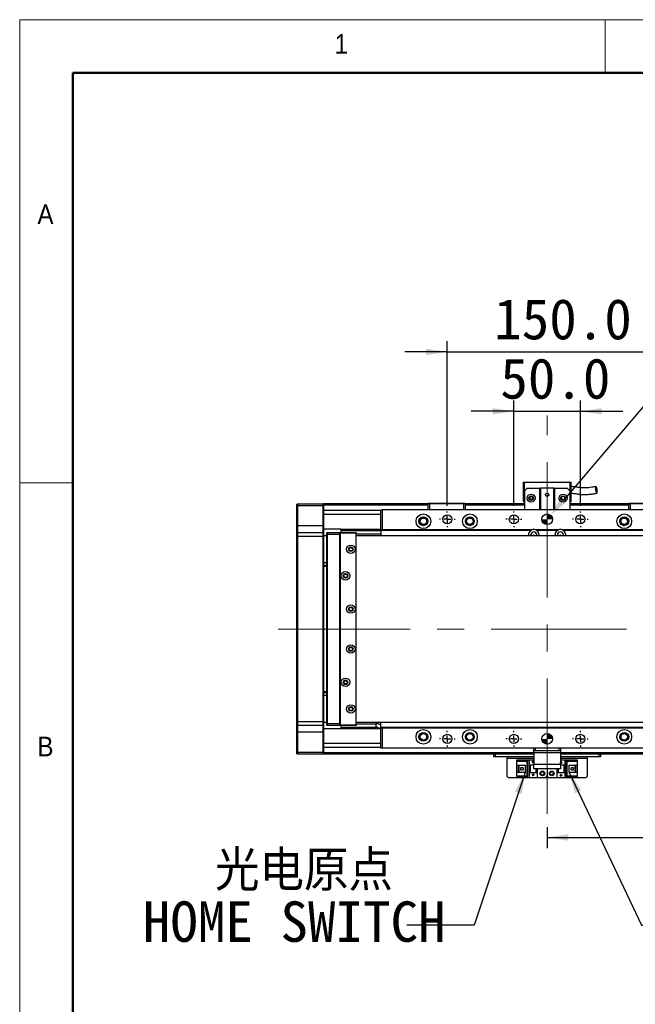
# Model space of a CAD drawing. Header units: millimetres. Extents: x 40 to 3331, y 40 to 2336.
# Tile 3 of 12: x 40 to 503, y 1596 to 2336. Entities that reach past the tile are written whole.
import ezdxf

# ---------------------------------------------------------------- set-up
doc = ezdxf.new("R2010")
doc.units = ezdxf.units.MM
doc.header["$LTSCALE"] = 8
doc.header["$PDSIZE"] = -1
doc.linetypes.add('CENTERX2', pattern=[20.32, 12.7, -2.54, 2.54, -2.54])
doc.layers.add('DIMNS', color=7, linetype='Continuous')
doc.styles.add('SLDTEXTSTYLE0', font='Gothic.ttf', dxfattribs={"width": 0.913})
doc.styles.add('SLDTEXTSTYLE10', font='txt')
doc.styles.add('SLDTEXTSTYLE7', font='txt')
doc.styles.add('SLDTEXTSTYLE9', font='txt', dxfattribs={"bigfont": 'bigfont'})
doc.dimstyles.new('SLDDIMSTYLE0', dxfattribs={"dimtxt": 30.4, "dimasz": 16, "dimexe": 0, "dimexo": 0.0625, "dimgap": 7.6, "dimtad": 2, "dimdec": 1, "dimrnd": 1e-09, "dimzin": 4, "dimdsep": 46, "dimtxsty": 'SLDTEXTSTYLE7', "dimsah": 1, "dimcen": 0.09, "dimadec": 0, "dimazin": 1, "dimtfac": 1, "dimtdec": 1, "dimtmove": 0, "dimatfit": 0, "dimfxl": 0, "dimfrac": 2, "dimtolj": 1, "dimtzin": 12, "dimarcsym": 0})
doc.dimstyles.new('SLDDIMSTYLE1', dxfattribs={"dimtxt": 30.4, "dimasz": 16, "dimexe": 0, "dimexo": 0.0625, "dimgap": 7.6, "dimtad": 2, "dimdec": 1, "dimrnd": 1e-09, "dimzin": 4, "dimdsep": 46, "dimtxsty": 'SLDTEXTSTYLE7', "dimsah": 1, "dimcen": 0.09, "dimadec": 0, "dimazin": 1, "dimtfac": 1, "dimtdec": 1, "dimtofl": 0, "dimtmove": 0, "dimatfit": 3, "dimfxl": 0, "dimfrac": 2, "dimtolj": 1, "dimtzin": 12, "dimarcsym": 0})
doc.dimstyles.new('SLDDIMSTYLE3', dxfattribs={"dimtxt": 0.18, "dimasz": 16, "dimexe": 0, "dimexo": 0.0625, "dimgap": 0, "dimtad": 0, "dimtih": 1, "dimtoh": 1, "dimdec": 0, "dimrnd": 1e-09, "dimzin": 0, "dimdsep": 46, "dimtxsty": 'Standard', "dimsah": 1, "dimcen": 0.09, "dimadec": 0, "dimazin": 0, "dimtfac": 16, "dimtdec": 0, "dimtofl": 0, "dimtmove": 0, "dimatfit": 3, "dimfxl": 0, "dimfrac": 2, "dimtolj": 1, "dimtzin": 0, "dimarcsym": 0})
doc.dimstyles.new('SLDDIMSTYLE5', dxfattribs={"dimtxt": 30.4, "dimasz": 16, "dimexe": 0, "dimexo": 0.0625, "dimgap": 7.6, "dimtad": 0, "dimtih": 1, "dimtoh": 1, "dimdec": 1, "dimrnd": 1e-09, "dimzin": 4, "dimdsep": 46, "dimtxsty": 'SLDTEXTSTYLE7', "dimsah": 1, "dimcen": 0, "dimadec": 0, "dimazin": 1, "dimtfac": 1, "dimtdec": 1, "dimtofl": 0, "dimtmove": 0, "dimatfit": 3, "dimfxl": 0, "dimfrac": 2, "dimtolj": 1, "dimtzin": 12, "dimarcsym": 0})

# ---------------------------------------------------------------- blocks, each defined once
blk = doc.blocks.new('_D_17')
at = {"layer": 'DIMNS'}
for p, q in [((411.35, 1970.69), (411.35, 2049.68)), ((461.35, 1970.69), (461.35, 2049.68)), ((411.35, 2041.68), (379.35, 2041.68)), ((411.35, 2041.68), (461.35, 2041.68)), ((461.35, 2041.68), (493.35, 2041.68))]:
    blk.add_line(p, q, dxfattribs=at)
for points in [[(411.35, 2041.68), (395.35, 2044.08), (395.35, 2039.28)], [(461.35, 2041.68), (477.35, 2039.28), (477.35, 2044.08)]]:
    blk.add_solid(points, dxfattribs=at)
at = {"layer": 'DIMNS', "insert": (401.2, 2081.57), "char_height": 30.4, "attachment_point": 1, "style": 'SLDTEXTSTYLE7'}
blk.add_mtext('50.0', dxfattribs=at)
blk = doc.blocks.new('_D_18')
at = {"layer": 'DIMNS'}
for p, q in [((361.35, 1970.69), (361.35, 2094.31)), ((511.35, 1970.69), (511.35, 2094.31)), ((361.35, 2086.31), (329.35, 2086.31)), ((361.35, 2086.31), (511.35, 2086.31)), ((511.35, 2086.31), (543.35, 2086.31))]:
    blk.add_line(p, q, dxfattribs=at)
for points in [[(361.35, 2086.31), (345.35, 2088.71), (345.35, 2083.91)], [(511.35, 2086.31), (527.35, 2083.91), (527.35, 2088.71)]]:
    blk.add_solid(points, dxfattribs=at)
at = {"layer": 'DIMNS', "insert": (396.6, 2126.19), "char_height": 30.4, "attachment_point": 1, "style": 'SLDTEXTSTYLE7'}
blk.add_mtext('150.0', dxfattribs=at)
blk = doc.blocks.new('_D_19')
at = {"layer": 'Defpoints', "color": 0}
for p in [(438.94, 1963.57), (433.75, 1957.48)]:
    blk.add_point(p, dxfattribs=at)
at = {"layer": 'DIMNS', "color": 0, "lineweight": -2}
for p, q in [((529.07, 2069.32), (449.32, 1975.75)), ((570.91, 2069.32), (529.07, 2069.32))]:
    blk.add_line(p, q, dxfattribs=at)
at = {"layer": 'DIMNS', "color": 0}
blk.add_solid([(447.29, 1977.48), (451.35, 1974.02), (438.94, 1963.57)], dxfattribs=at)
at = {"layer": 'DIMNS', "color": 0, "insert": (578.51, 2085.09), "char_height": 30.4, "attachment_point": 1, "style": 'SLDTEXTSTYLE7'}
blk.add_mtext('\\A1;2X {\\fMS PGothic|b0|i0|c128|p34;∅8.0}H7{\\fGDT|b0|i0|c134|p2;x} 8.0', dxfattribs=at)
blk = doc.blocks.new('_D_22')
at = {"layer": 'DIMNS'}
for p, q in [((436.35, 1729.12), (436.35, 1713.41)), ((2416.35, 1727.57), (2416.35, 1713.41)), ((436.35, 1721.41), (2416.35, 1721.41))]:
    blk.add_line(p, q, dxfattribs=at)
for points in [[(436.35, 1721.41), (452.35, 1719.01), (452.35, 1723.81)], [(2416.35, 1721.41), (2400.35, 1723.81), (2400.35, 1719.01)]]:
    blk.add_solid(points, dxfattribs=at)
at = {"layer": 'DIMNS', "insert": (1394.05, 1761.3), "char_height": 30.4, "attachment_point": 1, "style": 'SLDTEXTSTYLE7'}
blk.add_mtext('1980.0', dxfattribs=at)
blk = doc.blocks.new('SW_NOTE_8')
at = {"layer": 'DIMNS', "color": 0, "char_height": 30.4, "attachment_point": 1}
for s, insert, style in [('  光电原点', (-198.25, 56.29), 'SLDTEXTSTYLE9'), ('HOME SWITCH', (-198.25, 17.89), 'SLDTEXTSTYLE10')]:
    blk.add_mtext(s, dxfattribs=dict(at, insert=insert, style=style))
blk = doc.blocks.new('SW_CENTERMARKSYMBOL_0')
at = {"layer": 'DIMNS', "color": 0}
for p, q in [((-5.08, 0), (-5.94, 0)), ((0, 0), (-2.54, 0)), ((0, 5.08), (0, 5.94)), ((0, 0), (0, 2.54)), ((0, 0), (0, -2.54)), ((0, 0), (2.54, 0)), ((5.08, 0), (5.94, 0)), ((0, -5.08), (0, -5.94))]:
    blk.add_line(p, q, dxfattribs=at)
blk = doc.blocks.new('SW_CENTERMARKSYMBOL_1')
at = {"layer": 'DIMNS', "color": 0}
for p, q in [((-5.08, 0), (-5.94, 0)), ((0, 0), (-2.54, 0)), ((0, 5.08), (0, 5.94)), ((0, 0), (0, 2.54)), ((0, 0), (0, -2.54)), ((0, 0), (2.54, 0)), ((5.08, 0), (5.94, 0)), ((0, -5.08), (0, -5.94))]:
    blk.add_line(p, q, dxfattribs=at)
blk = doc.blocks.new('SW_CENTERMARKSYMBOL_2')
at = {"layer": 'DIMNS', "color": 0}
for p, q in [((-5.08, 0), (-5.94, 0)), ((0, 0), (-2.54, 0)), ((0, 5.08), (0, 5.94)), ((0, 0), (0, 2.54)), ((0, 0), (0, -2.54)), ((0, 0), (2.54, 0)), ((5.08, 0), (5.94, 0)), ((0, -5.08), (0, -5.94))]:
    blk.add_line(p, q, dxfattribs=at)
blk = doc.blocks.new('SW_CENTERMARKSYMBOL_4')
at = {"layer": 'DIMNS', "color": 0}
for p, q in [((-5.08, 0), (-5.94, 0)), ((0, 0), (-2.54, 0)), ((0, 5.08), (0, 5.94)), ((0, 0), (0, 2.54)), ((0, 0), (0, -2.54)), ((0, 0), (2.54, 0)), ((5.08, 0), (5.94, 0)), ((0, -5.08), (0, -5.94))]:
    blk.add_line(p, q, dxfattribs=at)
blk = doc.blocks.new('SW_CENTERMARKSYMBOL_5')
at = {"layer": 'DIMNS', "color": 0}
for p, q in [((-5.08, 0), (-5.94, 0)), ((0, 0), (-2.54, 0)), ((0, 5.08), (0, 5.94)), ((0, 0), (0, 2.54)), ((0, 0), (0, -2.54)), ((0, 0), (2.54, 0)), ((5.08, 0), (5.94, 0)), ((0, -5.08), (0, -5.94))]:
    blk.add_line(p, q, dxfattribs=at)
blk = doc.blocks.new('SW_CENTERMARKSYMBOL_6')
at = {"layer": 'DIMNS', "color": 0}
for p, q in [((-5.08, 0), (-5.94, 0)), ((0, 0), (-2.54, 0)), ((0, 5.08), (0, 5.94)), ((0, 0), (0, 2.54)), ((0, 0), (0, -2.54)), ((0, 0), (2.54, 0)), ((5.08, 0), (5.94, 0)), ((0, -5.08), (0, -5.94))]:
    blk.add_line(p, q, dxfattribs=at)
blk = doc.blocks.new('SW_DOWELSYMBOL_2')
at = {"linetype": 'Continuous', "lineweight": 18}
h = blk.add_hatch(color=0, dxfattribs=at)
edge = h.paths.add_edge_path(flags=0)
edge.add_arc((0, 0), 4, 180, 270)
edge.add_line((0, -4), (0, 0))
edge.add_line((0, 0), (-4, 0))
h = blk.add_hatch(color=0, dxfattribs=at)
edge = h.paths.add_edge_path(flags=0)
edge.add_arc((0, 0), 4, 0, 90)
edge.add_line((0, 4), (0, 0))
edge.add_line((0, 0), (4, 0))
at = {"layer": 'DIMNS', "color": 0}
blk.add_circle((0, 0), 4, dxfattribs=at)
blk = doc.blocks.new('SW_DOWELSYMBOL_3')
at = {"linetype": 'Continuous', "lineweight": 18}
h = blk.add_hatch(color=0, dxfattribs=at)
edge = h.paths.add_edge_path(flags=0)
edge.add_arc((0, 0), 4, 180, 270)
edge.add_line((0, -4), (0, 0))
edge.add_line((0, 0), (-4, 0))
h = blk.add_hatch(color=0, dxfattribs=at)
edge = h.paths.add_edge_path(flags=0)
edge.add_arc((0, 0), 4, 0, 90)
edge.add_line((0, 4), (0, 0))
edge.add_line((0, 0), (4, 0))
at = {"layer": 'DIMNS', "color": 0}
blk.add_circle((0, 0), 4, dxfattribs=at)

msp = doc.modelspace()

# ---------------------------------------------------------------- linework, layer by layer
at = {"color": 7, "linetype": 'Continuous', "lineweight": 18}
for p, q in [((3320, 2336), (40, 2336)), ((40, 2336), (40, 40)), ((480, 2296), (480, 2336)), ((80, 2296), (3280, 2296)), ((80, 2296), (80, 80)), ((80, 1988), (40, 1988))]:
    msp.add_line(p, q, dxfattribs=at)
at = {"color": 7, "linetype": 'Continuous', "lineweight": 50}
for p, q in [((3280, 2296), (80, 2296)), ((80, 2296), (80, 80))]:
    msp.add_line(p, q, dxfattribs=at)
at = {"color": 7, "linetype": 'Continuous', "lineweight": 25}
for p, q in [((418.3486671, 1988.3266009), (419.3486542, 1988.3266009)), ((418.3486671, 1988.3266009), (418.3486671, 1973.926603)), ((419.3486542, 1981.9266043), (419.3486542, 1988.3266009)), ((419.3486542, 1988.3266009), (453.3486933, 1988.3266009)), ((421.3486881, 1983.9266009), (419.3486542, 1981.9266043)), ((421.3486881, 1983.9266009), (430.848685, 1983.9266009)), ((430.848685, 1967.5266064), (430.848685, 1983.9266009)), ((430.848685, 1983.9266009), (431.3486786, 1983.9266009)), ((431.3486786, 1983.9266009), (431.3486786, 1967.5266064)), ((441.348669, 1983.9266009), (431.3486786, 1983.9266009)), ((441.348669, 1967.5266064), (441.348669, 1983.9266009)), ((441.348669, 1983.9266009), (441.8486924, 1983.9266009)), ((441.8486924, 1983.9266009), (441.8486924, 1967.5266064)), ((441.8486924, 1983.9266009), (451.3486893, 1983.9266009)), ((453.3486933, 1981.9266043), (451.3486893, 1983.9266009)), ((453.3486933, 1988.3266009), (454.3486805, 1988.3266009)), ((453.3486933, 1988.3266009), (453.3486933, 1981.9266043)), ((454.3486805, 1973.926603), (454.3486805, 1988.3266009)), ((419.3486542, 1981.9266043), (419.3486542, 1967.5266064)), ((453.3486933, 1981.9266043), (453.3486933, 1967.5266064)), ((248.34871, 1971.726603), (248.6487002, 1972.0266006)), ((248.34871, 1970.5266051), (248.34871, 1971.726603)), ((248.34871, 1970.5266051), (248.6487002, 1970.5266051)), ((248.34871, 1955.5266045), (248.34871, 1970.5266051)), ((248.6487002, 1972.0266006), (248.6487002, 1970.5266051)), ((248.6487002, 1972.0266006), (268.0487008, 1972.0266006)), ((248.6487002, 1970.5266051), (248.6487002, 1955.5266045)), ((268.0487008, 1970.5266051), (248.6487002, 1970.5266051)), ((268.0487008, 1970.5266051), (268.0487008, 1972.0266006)), ((268.0487008, 1972.0266006), (268.3486909, 1971.726603)), ((268.0487008, 1970.5266051), (268.3486909, 1970.5266051)), ((268.0487008, 1955.5266045), (268.0487008, 1970.5266051)), ((346.8486638, 1972.0266006), (268.3486909, 1972.0266006)), ((268.3486909, 1972.0266006), (268.3486909, 1971.726603)), ((268.3486909, 1971.726603), (268.3486909, 1970.5266051)), ((268.3486909, 1971.5266071), (346.8486638, 1971.5266071)), ((268.3486909, 1970.5266051), (268.3486909, 1955.5266045)), ((346.8486638, 1972.226604), (347.1486539, 1972.5266017)), ((347.8487105, 1972.226604), (346.8486638, 1972.226604)), ((346.8486638, 1967.5266064), (346.8486638, 1972.226604)), ((347.1486539, 1972.5266017), (347.9729266, 1972.5266017)), ((347.8487105, 1972.226604), (347.9729266, 1972.5266017)), ((373.8486738, 1972.226604), (347.8487105, 1972.226604)), ((347.8487105, 1972.226604), (347.8487105, 1967.5266064)), ((347.9729266, 1972.5266017), (373.7243981, 1972.5266017)), ((373.8486738, 1972.226604), (373.7243981, 1972.5266017)), ((373.7243981, 1972.5266017), (374.5486707, 1972.5266017)), ((374.8486609, 1972.226604), (373.8486738, 1972.226604)), ((373.8486738, 1967.5266064), (373.8486738, 1972.226604)), ((374.5486707, 1972.5266017), (374.8486609, 1972.226604)), ((374.8486609, 1972.226604), (374.8486609, 1967.5266064)), ((419.3486542, 1972.0266006), (374.8486609, 1972.0266006)), ((374.8486609, 1971.5266071), (419.3486542, 1971.5266071)), ((396.3487119, 1971.8266047), (419.3486542, 1971.8266047)), ((396.3487119, 1971.8266047), (396.3487119, 1971.6266013)), ((396.3487119, 1971.6266013), (419.3486542, 1971.6266013)), ((396.3487119, 1971.5266071), (396.3487119, 1971.6266013)), ((418.3486671, 1973.926603), (419.3486542, 1973.926603)), ((453.3486933, 1973.926603), (454.3486805, 1973.926603)), ((497.8486867, 1972.0266006), (453.3486933, 1972.0266006)), ((453.3486933, 1971.8266047), (497.8486867, 1971.8266047)), ((453.3486933, 1971.6266013), (497.8486867, 1971.6266013)), ((453.3486933, 1971.5266071), (497.8486867, 1971.5266071)), ((497.8486867, 1972.226604), (498.1486768, 1972.5266017)), ((498.8486738, 1972.226604), (497.8486867, 1972.226604)), ((497.8486867, 1967.5266064), (497.8486867, 1972.226604)), ((498.1486768, 1972.5266017), (498.9729495, 1972.5266017)), ((498.8486738, 1972.226604), (498.9729495, 1972.5266017)), ((498.8486738, 1972.226604), (498.8486738, 1967.5266064)), ((524.8486967, 1972.226604), (498.8486738, 1972.226604)), ((498.9729495, 1972.5266017), (524.724421, 1972.5266017)), ((311.3486738, 1967.0266054), (268.3486909, 1967.0266054)), ((311.3486738, 1952.5266058), (311.3486738, 1967.5266064)), ((311.3486738, 1967.5266064), (312.3486609, 1967.5266064)), ((312.3486609, 1967.5266064), (312.3486609, 1952.5266058)), ((560.3486867, 1967.5266064), (312.3486609, 1967.5266064)), ((248.34871, 1955.5266045), (248.6487002, 1955.5266045)), ((248.34871, 1950.2266042), (248.34871, 1955.5266045)), ((248.6487002, 1955.5266045), (248.6487002, 1950.5266018)), ((268.0487008, 1955.5266045), (248.6487002, 1955.5266045)), ((268.0487008, 1950.5266018), (268.0487008, 1955.5266045)), ((268.0487008, 1955.5266045), (268.3486909, 1955.5266045)), ((268.3486909, 1955.5266045), (268.3486909, 1950.2266042)), ((248.6487002, 1950.5266018), (248.34871, 1950.2266042)), ((248.34871, 1947.5266032), (248.34871, 1950.2266042)), ((248.6487002, 1947.5266032), (248.34871, 1947.5266032)), ((248.34871, 1808.5266046), (248.34871, 1947.5266032)), ((248.6487002, 1950.5266018), (248.6487002, 1947.5266032)), ((248.6487002, 1950.5266018), (268.0487008, 1950.5266018)), ((268.0487008, 1947.5266032), (248.6487002, 1947.5266032)), ((248.6487002, 1947.5266032), (248.6487002, 1808.5266046)), ((268.0487008, 1947.5266032), (268.0487008, 1950.5266018)), ((268.0487008, 1950.5266018), (268.3486909, 1950.2266042)), ((268.0487008, 1947.5266032), (268.3486909, 1947.5266032)), ((268.0487008, 1808.5266046), (268.0487008, 1947.5266032)), ((281.3487024, 1953.0266068), (268.3486909, 1953.0266068)), ((268.3486909, 1950.2266042), (268.3486909, 1947.5266032)), ((270.8486886, 1948.0266042), (268.3486909, 1948.0266042)), ((268.3486909, 1947.5266032), (268.3486909, 1808.5266046)), ((270.8486886, 1950.2266042), (271.1486787, 1950.5266018)), ((270.8486886, 1949.0266062), (270.8486886, 1950.2266042)), ((270.8486886, 1949.0266062), (271.1486787, 1949.0266062)), ((270.8486886, 1807.0266015), (270.8486886, 1949.0266062)), ((271.1486787, 1950.5266018), (271.1486787, 1949.0266062)), ((271.1486787, 1950.5266018), (280.3486557, 1950.5266018)), ((271.1486787, 1949.0266062), (271.1486787, 1807.0266015)), ((280.3486557, 1949.0266062), (271.1486787, 1949.0266062)), ((280.3486557, 1950.5266018), (280.3486557, 1949.0266062)), ((280.3486557, 1950.5266018), (292.5486536, 1950.5266018)), ((292.5486536, 1950.2266042), (280.3486557, 1950.2266042)), ((280.3486557, 1949.0266062), (280.3486557, 1807.0266015)), ((281.3487024, 1950.0266008), (280.848679, 1949.5266072)), ((280.848679, 1949.5266072), (280.848679, 1806.5266005)), ((281.3487024, 1953.0266068), (311.3486738, 1953.0266068)), ((281.3487024, 1953.0266068), (281.3487024, 1952.596604)), ((281.3487024, 1952.596604), (281.3487024, 1952.0225145)), ((311.3486738, 1952.596604), (281.3487024, 1952.596604)), ((281.3487024, 1952.0225145), (311.3486738, 1952.0225145)), ((281.3487024, 1952.0225145), (281.3487024, 1950.5266018)), ((292.34868, 1950.0266008), (281.3487024, 1950.0266008)), ((292.8487033, 1949.5266072), (292.34868, 1950.0266008)), ((292.5486536, 1950.5266018), (292.5486536, 1950.2266042)), ((292.8487033, 1950.2266042), (292.5486536, 1950.5266018)), ((292.5486536, 1949.8266048), (292.5486536, 1950.2266042)), ((292.8487033, 1950.2266042), (292.5486536, 1950.2266042)), ((292.8487033, 1950.2266042), (292.8487033, 1949.5266072)), ((292.8487033, 1806.5266005), (292.8487033, 1949.5266072)), ((311.3486738, 1949.2446921), (292.8487033, 1949.2446921)), ((2559.8486633, 1948.0266042), (292.8487033, 1948.0266042)), ((312.3486609, 1952.5266058), (311.3486738, 1952.5266058)), ((311.3486738, 1952.5266058), (311.3486738, 1952.0266048)), ((423.9487023, 1952.0266048), (311.3486738, 1952.0266048)), ((311.3486738, 1952.0266048), (311.3486738, 1948.0266042)), ((424.8288245, 1952.5266058), (312.3486609, 1952.5266058)), ((422.3486752, 1948.0266042), (422.3486752, 1948.8266028)), ((424.0986676, 1948.0266042), (424.0986676, 1948.8266028)), ((444.8288054, 1952.5266058), (427.8685422, 1952.5266058)), ((428.5986693, 1948.8266028), (428.5986693, 1948.0266042)), ((443.9486832, 1952.0266048), (428.7486941, 1952.0266048)), ((430.3486914, 1948.8266028), (430.3486914, 1948.0266042)), ((442.3486859, 1948.0266042), (442.3486859, 1948.8266028)), ((444.0986783, 1948.0266042), (444.0986783, 1948.8266028)), ((560.3486867, 1952.5266058), (447.8685529, 1952.5266058)), ((448.59868, 1948.8266028), (448.59868, 1948.0266042)), ((561.3486738, 1952.0266048), (448.7486751, 1952.0266048)), ((450.3486724, 1948.8266028), (450.3486724, 1948.0266042)), ((268.3486909, 1928.0266046), (270.8486886, 1928.0266046)), ((268.3486909, 1926.0266043), (270.8486886, 1926.0266043)), ((270.8486886, 1925.0266023), (268.3486909, 1925.0266023)), ((268.3486909, 1831.0266055), (270.8486886, 1831.0266055)), ((270.8486886, 1830.0266035), (268.3486909, 1830.0266035)), ((270.8486886, 1828.0266031), (268.3486909, 1828.0266031)), ((248.6487002, 1808.5266046), (248.34871, 1808.5266046)), ((248.34871, 1805.8266036), (248.34871, 1808.5266046)), ((248.6487002, 1805.526606), (248.34871, 1805.8266036)), ((248.34871, 1800.5266033), (248.34871, 1805.8266036)), ((248.6487002, 1808.5266046), (268.0487008, 1808.5266046)), ((248.6487002, 1808.5266046), (248.6487002, 1805.526606)), ((268.0487008, 1808.5266046), (268.3486909, 1808.5266046)), ((268.0487008, 1805.526606), (268.0487008, 1808.5266046)), ((268.0487008, 1805.526606), (268.3486909, 1805.8266036)), ((268.3486909, 1808.5266046), (268.3486909, 1805.8266036)), ((268.3486909, 1808.0266036), (270.8486886, 1808.0266036)), ((268.3486909, 1805.8266036), (268.3486909, 1800.5266033)), ((270.8486886, 1807.0266015), (271.1486787, 1807.0266015)), ((270.8486886, 1805.8266036), (270.8486886, 1807.0266015)), ((270.8486886, 1805.8266036), (271.1486787, 1805.526606)), ((271.1486787, 1807.0266015), (280.3486557, 1807.0266015)), ((271.1486787, 1807.0266015), (271.1486787, 1805.526606)), ((280.3486557, 1807.0266015), (280.3486557, 1805.526606)), ((280.3486557, 1805.8266036), (292.5486536, 1805.8266036)), ((280.848679, 1806.5266005), (281.3487024, 1806.026607)), ((281.3487024, 1806.026607), (292.34868, 1806.026607)), ((292.34868, 1806.026607), (292.8487033, 1806.5266005)), ((292.5486536, 1805.8266036), (292.5486536, 1806.2266029)), ((292.5486536, 1805.8266036), (292.8487033, 1805.8266036)), ((292.5486536, 1805.8266036), (292.5486536, 1805.526606)), ((292.5486536, 1805.526606), (292.8487033, 1805.8266036)), ((292.8487033, 1808.0266036), (2559.8486633, 1808.0266036)), ((292.8487033, 1806.8085156), (307.8944058, 1806.8085156)), ((292.8487033, 1806.5266005), (292.8487033, 1805.8266036)), ((307.9464407, 1807.5525827), (307.7486724, 1804.7244317)), ((311.3486738, 1804.0266029), (311.3486738, 1808.0266036)), ((248.6487002, 1800.5266033), (248.34871, 1800.5266033)), ((248.34871, 1785.5266027), (248.34871, 1800.5266033)), ((268.0487008, 1805.526606), (248.6487002, 1805.526606)), ((248.6487002, 1805.526606), (248.6487002, 1800.5266033)), ((268.0487008, 1800.5266033), (248.6487002, 1800.5266033)), ((248.6487002, 1800.5266033), (248.6487002, 1785.5266027)), ((268.0487008, 1800.5266033), (268.0487008, 1805.526606)), ((268.3486909, 1800.5266033), (268.0487008, 1800.5266033)), ((268.0487008, 1785.5266027), (268.0487008, 1800.5266033)), ((281.3487024, 1803.0266009), (268.3486909, 1803.0266009)), ((268.3486909, 1800.5266033), (268.3486909, 1785.5266027)), ((280.3486557, 1805.526606), (271.1486787, 1805.526606)), ((292.5486536, 1805.526606), (280.3486557, 1805.526606)), ((281.3487024, 1805.526606), (281.3487024, 1804.0306933)), ((309.0981216, 1804.0306933), (281.3487024, 1804.0306933)), ((281.3487024, 1804.0306933), (281.3487024, 1803.4566037)), ((309.8638029, 1803.4566037), (281.3487024, 1803.4566037)), ((281.3487024, 1803.4566037), (281.3487024, 1803.0266009)), ((311.3486738, 1803.0266009), (281.3487024, 1803.0266009)), ((561.3486738, 1804.0266029), (311.3486738, 1804.0266029)), ((311.3486738, 1804.0266029), (311.3486738, 1803.5266019)), ((311.3486738, 1788.5266013), (311.3486738, 1803.5266019)), ((311.3486738, 1803.5266019), (312.3486609, 1803.5266019)), ((312.3486609, 1803.5266019), (312.3486609, 1788.5266013)), ((560.3486867, 1803.5266019), (312.3486609, 1803.5266019)), ((248.6487002, 1785.5266027), (248.34871, 1785.5266027)), ((248.34871, 1784.3266047), (248.34871, 1785.5266027)), ((248.6487002, 1784.0266071), (248.34871, 1784.3266047)), ((248.6487002, 1785.5266027), (268.0487008, 1785.5266027)), ((248.6487002, 1785.5266027), (248.6487002, 1784.0266071)), ((268.0487008, 1784.0266071), (248.6487002, 1784.0266071)), ((268.3486909, 1785.5266027), (268.0487008, 1785.5266027)), ((268.0487008, 1784.0266071), (268.0487008, 1785.5266027)), ((268.3486909, 1784.3266047), (268.0487008, 1784.0266071)), ((311.3486738, 1789.0266023), (268.3486909, 1789.0266023)), ((268.3486909, 1785.5266027), (268.3486909, 1784.3266047)), ((268.3486909, 1784.3266047), (268.3486909, 1784.0266071)), ((426.3486833, 1784.0266071), (268.3486909, 1784.0266071)), ((312.3486609, 1788.5266013), (311.3486738, 1788.5266013)), ((560.3486867, 1788.5266013), (312.3486609, 1788.5266013)), ((396.3487119, 1782.026603), (396.3487119, 1784.0266071)), ((397.3486991, 1784.0266071), (397.3486991, 1782.026603)), ((426.3486833, 1786.5266047), (426.3486833, 1788.5266013)), ((427.3486704, 1786.5266047), (426.3486833, 1786.5266047)), ((426.3486833, 1785.0266017), (426.3486833, 1786.5266047)), ((446.348694, 1785.0266017), (426.3486833, 1785.0266017)), ((426.3486833, 1785.0266017), (426.3486833, 1776.5266068)), ((427.3486704, 1788.5266013), (427.3486704, 1786.5266047)), ((445.3486771, 1786.5266047), (427.3486704, 1786.5266047)), ((445.3486771, 1786.5266047), (445.3486771, 1788.5266013)), ((446.348694, 1786.5266047), (445.3486771, 1786.5266047)), ((446.348694, 1788.5266013), (446.348694, 1786.5266047)), ((446.348694, 1786.5266047), (446.348694, 1785.0266017)), ((446.348694, 1785.0266017), (446.348694, 1776.5266068)), ((538.3486719, 1784.0266071), (446.348694, 1784.0266071)), ((475.3486783, 1782.026603), (475.3486783, 1784.0266071)), ((476.3486952, 1784.0266071), (476.3486952, 1782.026603)), ((397.3486991, 1782.026603), (396.3487119, 1782.026603)), ((426.3486833, 1782.026603), (397.3486991, 1782.026603)), ((406.3487024, 1782.026603), (406.3487024, 1781.026601)), ((406.3487024, 1767.2266058), (406.3487024, 1781.026601)), ((413.6486621, 1778.9266027), (413.6486621, 1779.7266014)), ((413.6486621, 1779.7266014), (422.8486986, 1779.7266014)), ((421.9486684, 1778.9266027), (413.6486621, 1778.9266027)), ((413.6486621, 1778.9266027), (413.6486621, 1778.4266017)), ((421.4487047, 1778.4266017), (413.6486621, 1778.4266017)), ((413.6486621, 1775.8266024), (413.6486621, 1778.4266017)), ((421.4487047, 1778.4266017), (421.9486684, 1778.9266027)), ((421.4487047, 1767.6266051), (421.4487047, 1778.4266017)), ((421.9486684, 1767.1266041), (421.9486684, 1778.9266027)), ((422.8486986, 1779.7266014), (422.8486986, 1776.0266058)), ((422.8486986, 1779.7266014), (426.3486833, 1779.7266014)), ((422.8486986, 1776.0266058), (426.3486833, 1776.0266058)), ((422.8486986, 1776.0266058), (422.8486986, 1770.0266011)), ((423.3486623, 1776.0266058), (423.3486623, 1770.0266011)), ((423.6487121, 1776.0266058), (423.6487121, 1770.0266011)), ((425.2486796, 1778.2266058), (425.4487128, 1778.2266058)), ((425.84866, 1777.0266004), (425.2486796, 1778.2266058)), ((425.4487128, 1778.6266051), (426.2486667, 1778.6266051)), ((425.4487128, 1778.2266058), (425.4487128, 1778.6266051)), ((426.3486833, 1778.0266024), (425.84866, 1777.0266004)), ((426.2486667, 1778.6266051), (426.2486667, 1778.2266058)), ((426.2486667, 1778.2266058), (426.3486833, 1778.2266058)), ((426.3486833, 1776.5266068), (446.348694, 1776.5266068)), ((426.3486833, 1773.0266071), (426.3486833, 1776.5266068)), ((475.3486783, 1782.026603), (446.348694, 1782.026603)), ((446.348694, 1779.7266014), (449.8486788, 1779.7266014)), ((446.348694, 1777.6266031), (446.8486876, 1778.6266051)), ((446.4486808, 1777.4266071), (446.348694, 1777.4266071)), ((446.348694, 1776.5266068), (446.348694, 1773.0266071)), ((446.348694, 1776.0266058), (449.8486788, 1776.0266058)), ((446.4486808, 1777.0266004), (446.4486808, 1777.4266071)), ((447.2486944, 1777.0266004), (446.4486808, 1777.0266004)), ((446.8486876, 1778.6266051), (447.4486978, 1777.4266071)), ((447.2486944, 1777.4266071), (447.2486944, 1777.0266004)), ((447.4486978, 1777.4266071), (447.2486944, 1777.4266071)), ((449.0486951, 1770.0266011), (449.0486951, 1776.0266058)), ((449.3486852, 1770.0266011), (449.3486852, 1776.0266058)), ((449.8486788, 1776.0266058), (449.8486788, 1779.7266014)), ((449.8486788, 1779.7266014), (459.0486855, 1779.7266014)), ((449.8486788, 1770.0266011), (449.8486788, 1776.0266058)), ((459.0486855, 1778.9266027), (450.7486791, 1778.9266027)), ((450.7486791, 1778.9266027), (451.2486727, 1778.4266017)), ((450.7486791, 1778.9266027), (450.7486791, 1767.1266041)), ((459.0486855, 1778.4266017), (451.2486727, 1778.4266017)), ((451.2486727, 1778.4266017), (451.2486727, 1767.6266051)), ((459.0486855, 1779.7266014), (459.0486855, 1778.9266027)), ((459.0486855, 1778.4266017), (459.0486855, 1778.9266027)), ((459.0486855, 1778.4266017), (459.0486855, 1775.8266024)), ((466.348675, 1781.026601), (466.348675, 1782.026603)), ((466.348675, 1781.026601), (466.348675, 1767.2266058)), ((476.3486952, 1782.026603), (475.3486783, 1782.026603)), ((413.6486621, 1775.8266024), (419.8486776, 1775.8266024)), ((413.6486621, 1770.2266045), (413.6486621, 1775.8266024)), ((419.8486776, 1770.2266045), (413.6486621, 1770.2266045)), ((413.6486621, 1767.6266051), (413.6486621, 1770.2266045)), ((414.948699, 1770.2266045), (414.948699, 1775.8266024)), ((415.4486627, 1775.4766039), (415.4486627, 1775.8266024)), ((419.8486776, 1775.4766039), (415.4486627, 1775.4766039)), ((415.4486627, 1770.5766029), (415.4486627, 1775.4766039)), ((415.4486627, 1770.2266045), (415.4486627, 1770.5766029)), ((415.4486627, 1770.5766029), (419.8486776, 1770.5766029)), ((416.4086551, 1773.8266058), (416.4086551, 1772.2266011)), ((418.2487101, 1773.8266058), (416.4086551, 1773.8266058)), ((416.4086551, 1772.2266011), (418.2487101, 1772.2266011)), ((418.2487101, 1773.8266058), (418.2487101, 1772.2266011)), ((419.8486776, 1775.8266024), (419.8486776, 1770.2266045)), ((422.8486986, 1770.0266011), (422.8486986, 1766.3266055)), ((428.8486809, 1770.0266011), (422.8486986, 1770.0266011)), ((425.2486796, 1768.6266072), (425.4487128, 1768.6266072)), ((425.84866, 1767.4266018), (425.2486796, 1768.6266072)), ((425.4487128, 1769.0266065), (426.2486667, 1769.0266065)), ((425.4487128, 1768.6266072), (425.4487128, 1769.0266065)), ((426.4486701, 1768.6266072), (425.84866, 1767.4266018)), ((426.2486667, 1769.0266065), (426.2486667, 1768.6266072)), ((426.2486667, 1768.6266072), (426.4486701, 1768.6266072)), ((446.348694, 1773.0266071), (426.3486833, 1773.0266071)), ((428.0486972, 1770.0266011), (428.0486972, 1773.0266071)), ((428.3486874, 1770.0266011), (428.3486874, 1773.0266071)), ((428.8486809, 1773.0266071), (428.8486809, 1770.0266011)), ((428.8486809, 1770.0266011), (428.8486809, 1766.3266055)), ((436.3486738, 1773.0266071), (436.3486738, 1768.3266021)), ((443.8486964, 1770.0266011), (443.8486964, 1773.0266071)), ((443.8486964, 1766.3266055), (443.8486964, 1770.0266011)), ((449.8486788, 1770.0266011), (443.8486964, 1770.0266011)), ((444.34869, 1773.0266071), (444.34869, 1770.0266011)), ((444.6486802, 1773.0266071), (444.6486802, 1770.0266011)), ((446.2486775, 1767.8266011), (446.8486876, 1769.0266065)), ((446.8486876, 1769.0266065), (447.4486978, 1767.8266011)), ((449.8486788, 1766.3266055), (449.8486788, 1770.0266011)), ((452.84867, 1775.8266024), (459.0486855, 1775.8266024)), ((452.84867, 1770.2266045), (452.84867, 1775.8266024)), ((457.2486848, 1775.4766039), (452.84867, 1775.4766039)), ((452.84867, 1770.5766029), (457.2486848, 1770.5766029)), ((459.0486855, 1770.2266045), (452.84867, 1770.2266045)), ((456.2886924, 1773.8266058), (454.4486971, 1773.8266058)), ((454.4486971, 1772.2266011), (454.4486971, 1773.8266058)), ((454.4486971, 1772.2266011), (456.2886924, 1772.2266011)), ((456.2886924, 1772.2266011), (456.2886924, 1773.8266058)), ((457.2486848, 1775.8266024), (457.2486848, 1775.4766039)), ((457.2486848, 1775.4766039), (457.2486848, 1770.5766029)), ((457.2486848, 1770.5766029), (457.2486848, 1770.2266045)), ((457.7486784, 1775.8266024), (457.7486784, 1770.2266045)), ((459.0486855, 1775.8266024), (459.0486855, 1770.2266045)), ((459.0486855, 1770.2266045), (459.0486855, 1767.6266051)), ((406.3487024, 1767.2266058), (407.3486895, 1766.2266038)), ((465.3486879, 1766.2266038), (407.3486895, 1766.2266038)), ((413.6486621, 1767.6266051), (421.4487047, 1767.6266051)), ((413.6486621, 1767.6266051), (413.6486621, 1767.1266041)), ((413.6486621, 1767.1266041), (421.9486684, 1767.1266041)), ((413.6486621, 1766.3266055), (413.6486621, 1767.1266041)), ((422.8486986, 1766.3266055), (413.6486621, 1766.3266055)), ((421.9486684, 1767.1266041), (421.4487047, 1767.6266051)), ((428.8486809, 1766.3266055), (422.8486986, 1766.3266055)), ((434.3486697, 1766.3266055), (428.8486809, 1766.3266055)), ((443.8486964, 1766.3266055), (438.3486778, 1766.3266055)), ((449.8486788, 1766.3266055), (443.8486964, 1766.3266055)), ((446.4486808, 1767.8266011), (446.2486775, 1767.8266011)), ((446.4486808, 1767.4266018), (446.4486808, 1767.8266011)), ((447.2486944, 1767.4266018), (446.4486808, 1767.4266018)), ((447.2486944, 1767.8266011), (447.2486944, 1767.4266018)), ((447.4486978, 1767.8266011), (447.2486944, 1767.8266011)), ((459.0486855, 1766.3266055), (449.8486788, 1766.3266055)), ((451.2486727, 1767.6266051), (450.7486791, 1767.1266041)), ((450.7486791, 1767.1266041), (459.0486855, 1767.1266041)), ((451.2486727, 1767.6266051), (459.0486855, 1767.6266051)), ((459.0486855, 1767.1266041), (459.0486855, 1767.6266051)), ((459.0486855, 1767.1266041), (459.0486855, 1766.3266055)), ((465.3486879, 1766.2266038), (466.348675, 1767.2266058))]:
    msp.add_line(p, q, dxfattribs=at)
at = {"color": 8, "linetype": 'Continuous', "lineweight": 25}
for p, q in [((346.8486638, 1971.0266061), (268.3486909, 1971.0266061)), ((419.3486542, 1971.0266061), (374.8486609, 1971.0266061)), ((497.8486867, 1971.0266061), (453.3486933, 1971.0266061)), ((311.3486738, 1964.0266068), (268.3486909, 1964.0266068)), ((311.3486738, 1792.0266009), (268.3486909, 1792.0266009)), ((426.3486833, 1785.0266017), (268.3486909, 1785.0266017)), ((538.3486719, 1785.0266017), (446.348694, 1785.0266017)), ((406.3487024, 1781.026601), (426.3486833, 1781.026601)), ((446.348694, 1781.026601), (466.348675, 1781.026601))]:
    msp.add_line(p, q, dxfattribs=at)
at = {"color": 7, "linetype": 'Continuous', "lineweight": 25, "flags": 128}
for points in [[(307.9464407, 1807.5525827), (308.1122012, 1807.485602), (308.5916013, 1807.2919167), (309.3326659, 1806.9925226), (310.2550478, 1806.619852), (311.25879, 1806.2142945), (311.3486738, 1806.1779804)], [(307.7486724, 1804.7244317), (307.9197378, 1804.6553127), (308.4069461, 1804.4584758), (309.1360302, 1804.1638948), (309.9960656, 1803.8164146), (310.8561606, 1803.4689344), (311.3486738, 1803.2699294)]]:
    msp.add_lwpolyline(points, dxfattribs=at)
at = {"color": 8, "linetype": 'Continuous', "lineweight": 25, "flags": 128}
msp.add_lwpolyline([(311.3486738, 1807.739406), (311.0710353, 1807.8515894), (310.6378288, 1808.0266036)], dxfattribs=at)
at = {"color": 7, "linetype": 'Continuous', "lineweight": 25}
for centre, radius in [((424.3486833, 1976.426604), 3), ((424.3486833, 1976.426604), 1.7), ((424.3486833, 1976.426604), 1.6), ((436.3486833, 1978.926604), 1.25), ((448.3486833, 1976.426604), 3), ((448.3486833, 1976.426604), 1.7), ((448.3486833, 1976.426604), 1.6), ((343.3486833, 1959.026604), 5.5), ((343.3486833, 1959.026604), 3.3), ((343.3486833, 1959.026604), 3), ((343.3486833, 1959.026604), 2.4585), ((361.3486833, 1960.526604), 3.4), ((378.3486833, 1959.026604), 5.5), ((378.3486833, 1959.026604), 3.3), ((378.3486833, 1959.026604), 3), ((378.3486833, 1959.026604), 2.4585), ((411.3486833, 1960.526604), 3.4), ((436.3486833, 1960.526604), 4), ((461.3486833, 1960.526604), 3.4), ((494.3486833, 1959.026604), 5.5), ((494.3486833, 1959.026604), 3.3), ((494.3486833, 1959.026604), 3), ((494.3486833, 1959.026604), 2.4585), ((288.8486833, 1938.026604), 3.15), ((288.8486833, 1938.026604), 1.7), ((288.8486833, 1938.026604), 1.6), ((288.8486833, 1938.026604), 1.25), ((284.8486833, 1918.026604), 3.15), ((284.8486833, 1918.026604), 1.7), ((284.8486833, 1918.026604), 1.6), ((284.8486833, 1918.026604), 1.25), ((288.8486833, 1893.026604), 3.15), ((288.8486833, 1893.026604), 1.7), ((288.8486833, 1893.026604), 1.6), ((288.8486833, 1893.026604), 1.25), ((288.8486833, 1863.026604), 3.15), ((288.8486833, 1863.026604), 1.7), ((288.8486833, 1863.026604), 1.6), ((288.8486833, 1863.026604), 1.25), ((284.8486833, 1838.026604), 3.15), ((284.8486833, 1838.026604), 1.7), ((284.8486833, 1838.026604), 1.6), ((284.8486833, 1838.026604), 1.25), ((288.8486833, 1818.026604), 3.15), ((288.8486833, 1818.026604), 1.7), ((288.8486833, 1818.026604), 1.6), ((288.8486833, 1818.026604), 1.25), ((343.3486833, 1797.026604), 5.5), ((343.3486833, 1797.026604), 3.3), ((343.3486833, 1797.026604), 3), ((343.3486833, 1797.026604), 2.4585), ((361.3486833, 1795.526604), 3.4), ((378.3486833, 1797.026604), 5.5), ((378.3486833, 1797.026604), 3.3), ((378.3486833, 1797.026604), 3), ((378.3486833, 1797.026604), 2.4585), ((411.3486833, 1795.526604), 3.4), ((436.3486833, 1795.526604), 4), ((461.3486833, 1795.526604), 3.4), ((494.3486833, 1797.026604), 5.5), ((494.3486833, 1797.026604), 3.3), ((494.3486833, 1797.026604), 3), ((494.3486833, 1797.026604), 2.4585), ((432.8486833, 1769.526604), 1.75), ((432.8486833, 1769.526604), 1.25), ((439.8486833, 1769.526604), 1.75), ((439.8486833, 1769.526604), 1.25)]:
    msp.add_circle(centre, radius, dxfattribs=at)
for centre, radius, start, end in [((426.3486833, 1948.826604), 4, 126.8698976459, 180), ((426.3486833, 1948.826604), 2.25, 0, 180), ((426.3486833, 1948.826604), 4, 67.6683549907, 112.3316450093), ((426.3486833, 1946.926604), 1.65, 90, 138.1896851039), ((426.3486833, 1946.926604), 1.65, 41.8103148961, 90), ((426.3486833, 1948.826604), 4, 0, 53.1301023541), ((446.3486833, 1948.826604), 4, 126.8698976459, 180), ((446.3486833, 1948.826604), 2.25, 0, 180), ((446.3486833, 1948.826604), 4, 67.6683549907, 112.3316450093), ((446.3486833, 1946.926604), 1.65, 90, 138.1896851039), ((446.3486833, 1946.926604), 1.65, 41.8103148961, 90), ((446.3486833, 1948.826604), 4, 0, 53.1301023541), ((311.0061377, 1806.3163806), 3.3, 148.785094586, 158.0000000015), ((310.5343207, 1805.1485925), 1.82, 210.1224828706, 285.8673084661), ((434.3486833, 1768.326604), 2, 270, 0), ((438.3486833, 1768.326604), 2, 180, 270)]:
    msp.add_arc(centre, radius, start, end, dxfattribs=at)
for points, knots in [([(473.0904669, 1985.0780584), (472.0461705, 1984.9121799), (470.2260684, 1984.6230708), (467.8475619, 1984.2522496), (466.0370212, 1984.1080025), (464.4528018, 1984.0799089), (462.6829256, 1984.159956), (460.8282977, 1984.3818571), (458.930815, 1984.667906), (457.4110618, 1984.8896138), (455.9905847, 1985.024717), (455.0467677, 1985.0772381), (454.4895076, 1985.0547747), (454.3486805, 1985.0490979)], [0, 0, 0, 0, 0.1728202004, 0.3012079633, 0.394507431, 0.4621978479, 0.5503028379, 0.6704383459, 0.7542679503, 0.8531344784, 0.912495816, 0.9778865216, 1, 1, 1, 1]), ([(472.7086992, 1983.9160062), (472.7350492, 1984.1651066), (472.7878082, 1984.6638642), (472.9656394, 1985.0687521), (473.1882786, 1985.1100655), (473.4201684, 1984.829922), (473.6361597, 1984.3190502), (473.8234124, 1983.6256743), (473.9636803, 1982.8184014), (474.0412407, 1981.9791329), (474.0451858, 1981.2003318), (473.9724218, 1980.5795017), (473.8311904, 1980.1886688), (473.6322418, 1980.1016765), (473.431102, 1980.2058453), (473.241582, 1980.5503327), (473.071647, 1981.0812981), (472.9203207, 1981.8149006), (472.8091747, 1982.5611239), (472.7351088, 1983.1051019), (472.7072893, 1983.3640866), (472.6953773, 1983.4491077), (472.6955269, 1983.4714377), (472.6941998, 1983.5456032), (472.697069, 1983.7017355), (472.7042379, 1983.8338133), (472.7086992, 1983.9160062)], [0, 0, 0, 0, 0.0648171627, 0.1297792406, 0.1897319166, 0.2426185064, 0.2944135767, 0.3462432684, 0.3987242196, 0.4521996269, 0.5066009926, 0.5614522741, 0.6160516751, 0.6697719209, 0.7270687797, 0.7653768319, 0.8036911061, 0.8589088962, 0.914228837, 0.9495543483, 0.9640013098, 0.9648507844, 0.9657586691, 0.9687101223, 0.9805281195, 1, 1, 1, 1]), ([(424.1360993, 1975.2964221), (424.0071972, 1975.3180073), (423.7487864, 1975.3612793), (423.4103012, 1975.5846398), (423.1503922, 1975.9038429), (423.0016433, 1976.3064812), (422.9889102, 1976.7504598), (423.1241664, 1977.1871752), (423.3830851, 1977.5588749), (423.6271159, 1977.7218487), (423.7413973, 1977.7981706)], [0, 0, 0, 0, 0.115351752, 0.2312462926, 0.3517688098, 0.4770042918, 0.6065175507, 0.7402369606, 0.8783509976, 1, 1, 1, 1]), ([(424.3487091, 1975.276529), (424.3527024, 1975.2765442), (424.4729231, 1975.2770018), (424.7105099, 1975.3161458), (425.026424, 1975.4754728), (425.2802923, 1975.7223544), (425.4486602, 1976.0338124), (425.5157752, 1976.3815119), (425.4755582, 1976.7332925), (425.3318616, 1977.0568794), (425.0978483, 1977.3225789), (424.7949606, 1977.5059618), (424.4510069, 1977.590038), (424.0976846, 1977.5671841), (423.7674238, 1977.4395646), (423.4905397, 1977.218863), (423.2925343, 1976.9253071), (423.1917154, 1976.5858522), (423.1971689, 1976.231946), (423.308358, 1975.895397), (423.5154627, 1975.6095803), (423.797888, 1975.3915373), (424.0233672, 1975.3281257), (424.1360993, 1975.2964221)], [0, 0, 0, 0, 0.0017151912, 0.05163691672, 0.10155230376, 0.15145841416, 0.2013772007, 0.25129305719, 0.30120866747, 0.35112107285, 0.40103242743, 0.45094737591, 0.5008613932, 0.55077384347, 0.6006864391, 0.65060086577, 0.70051982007, 0.7504340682, 0.80034550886, 0.85025974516, 0.90017340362, 0.95009004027, 1, 1, 1, 1]), ([(424.9559612, 1977.7981706), (425.087394, 1977.7080503), (425.3562921, 1977.5236734), (425.6167127, 1977.0999072), (425.7233969, 1976.6243666), (425.660809, 1976.1556883), (425.449568, 1975.7515233), (425.1247752, 1975.4571826), (424.8068246, 1975.3235286), (424.6153111, 1975.3023885), (424.5612592, 1975.2964221)], [0, 0, 0, 0, 0.1408050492, 0.2880729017, 0.430443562, 0.5679497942, 0.7005974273, 0.828481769, 0.9515914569, 1, 1, 1, 1]), ([(448.2203395, 1975.2938963), (448.1641421, 1975.2960326), (447.9708116, 1975.3033817), (447.6447283, 1975.4150931), (447.3031467, 1975.6847693), (447.0664061, 1976.071426), (446.9733345, 1976.5317272), (447.0464267, 1977.012781), (447.2873796, 1977.4527273), (447.5588562, 1977.6931365), (447.7233597, 1977.7877974), (447.7413864, 1977.7981706)], [0, 0, 0, 0, 0.0488393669, 0.1680174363, 0.2919169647, 0.4205382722, 0.5539560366, 0.6921616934, 0.8349281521, 0.9819110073, 1, 1, 1, 1]), ([(448.1361181, 1975.2964221), (448.0043697, 1975.3355449), (447.7587403, 1975.4084847), (447.4856231, 1975.6447546), (447.3183664, 1975.8921387), (447.2184406, 1976.1600633), (447.1940647, 1976.3697287), (447.2007914, 1976.5014881), (447.2031169, 1976.5272186), (447.2035289, 1976.5324884), (447.2037784, 1976.5344411), (447.2037824, 1976.535039), (447.2037823, 1976.5348937), (447.2037823, 1976.5348799)], [0, 0, 0, 0, 0.2369137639, 0.44169753, 0.6142338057, 0.7545037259, 0.9380798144, 0.9829644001, 0.9897864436, 0.9952061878, 0.9975513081, 0.9997680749, 1, 1, 1, 1]), ([(448.5612483, 1975.2964221), (448.700717, 1975.3209926), (448.9799164, 1975.37018), (449.3320897, 1975.6237812), (449.5825596, 1975.9697685), (449.706605, 1976.380222), (449.6967361, 1976.8081666), (449.5567444, 1977.2107418), (449.3083354, 1977.5619029), (449.0734833, 1977.7193802), (448.95598, 1977.7981706)], [0, 0, 0, 0, 0.1248058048, 0.2498459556, 0.3748613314, 0.4998572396, 0.6248410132, 0.7498262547, 0.8748308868, 1, 1, 1, 1]), ([(454.3486805, 1980.04084), (454.7178171, 1980.0568627), (455.6053452, 1980.0953866), (456.9766097, 1979.9158926), (458.3931417, 1979.7151302), (459.6690077, 1979.5228156), (460.7691925, 1979.3756861), (461.7221412, 1979.2702325), (462.9678187, 1979.1614413), (464.7964891, 1979.0841412), (467.3962346, 1979.1823748), (470.3954122, 1979.6008463), (472.5335445, 1979.9501415), (473.661241, 1980.1343672)], [0, 0, 0, 0, 0.0561702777, 0.1350521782, 0.2093722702, 0.2758303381, 0.3326390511, 0.3788414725, 0.421680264, 0.5224866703, 0.6560409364, 0.8185886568, 1, 1, 1, 1]), ([(423.9487023, 1952.0266048), (424.080985, 1952.1188163), (424.3081775, 1952.2771872), (424.5748054, 1952.4136382), (424.726263, 1952.4832873), (424.7967649, 1952.5134152), (424.8261066, 1952.5254915), (424.8281391, 1952.5263248), (424.8288245, 1952.5266058)], [0, 0, 0, 0, 0.4008094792, 0.6883809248, 0.7979920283, 0.9084061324, 0.9691135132, 1, 1, 1, 1]), ([(427.8685422, 1952.5266058), (427.8712011, 1952.525519), (427.877271, 1952.5230378), (427.9349548, 1952.4989851), (428.0808691, 1952.4341336), (428.3688068, 1952.2901999), (428.6081941, 1952.1240945), (428.7486941, 1952.0266048)], [0, 0, 0, 0, 0.0601536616, 0.1373209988, 0.2750553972, 0.5745190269, 1, 1, 1, 1]), ([(443.9486832, 1952.0266048), (443.9682235, 1952.0410827), (444.1254752, 1952.1575952), (444.3571216, 1952.3014743), (444.6182738, 1952.4348781), (444.7532892, 1952.4950729), (444.8170207, 1952.5218087), (444.8288836, 1952.5265664), (444.8288082, 1952.5266044), (444.8288054, 1952.5266058)], [0, 0, 0, 0, 0.0606383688, 0.487992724, 0.6771647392, 0.8679497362, 0.9324227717, 0.9975115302, 1, 1, 1, 1]), ([(447.8685529, 1952.5266058), (447.8707889, 1952.5256907), (447.8760049, 1952.5235561), (447.9276899, 1952.5020165), (448.0624364, 1952.4428605), (448.3413582, 1952.303258), (448.5925878, 1952.1431155), (448.7407157, 1952.0325461), (448.7486751, 1952.0266048)], [0, 0, 0, 0, 0.0553578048, 0.1291352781, 0.258709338, 0.5391441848, 0.9752367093, 1, 1, 1, 1])]:
    msp.add_open_spline(points, degree=3, knots=knots, dxfattribs=at)
at = {"layer": 'DIMNS', "linetype": 'CENTERX2', "lineweight": 18}
for p, q in [((436.3486833, 1739.280143), (436.3486833, 2038.5377199)), ((2609.1958361, 1878.026604), (234.195054, 1878.026604))]:
    msp.add_line(p, q, dxfattribs=at)

# ---------------------------------------------------------------- block references
at = {"layer": 'DIMNS'}
for name, p in [('SW_CENTERMARKSYMBOL_0', (361.3486833, 1960.526604)), ('SW_CENTERMARKSYMBOL_1', (411.3486833, 1960.526604)), ('SW_DOWELSYMBOL_2', (436.3486833, 1960.526604)), ('SW_CENTERMARKSYMBOL_2', (461.3486833, 1960.526604)), ('SW_CENTERMARKSYMBOL_4', (361.3486833, 1795.526604)), ('SW_CENTERMARKSYMBOL_5', (411.3486833, 1795.526604)), ('SW_DOWELSYMBOL_3', (436.3486833, 1795.526604)), ('SW_CENTERMARKSYMBOL_6', (461.3486833, 1795.526604)), ('SW_NOTE_8', (330.8137448, 1655.4680331))]:
    msp.add_blockref(name, p, dxfattribs=at)

# ---------------------------------------------------------------- texts
at = {"color": 7, "linetype": 'Continuous', "lineweight": 0, "char_height": 14.8166667, "attachment_point": 1, "style": 'SLDTEXTSTYLE0'}
for s, insert in [('1', (276.6666667, 2325.1704848)), ('A', (53.3333333, 2197.1704528)), ('B', (53.3333333, 1797.1704528))]:
    msp.add_mtext(s, dxfattribs=dict(at, insert=insert))

# ---------------------------------------------------------------- dimensions: what is measured, and where the dimension line sits
at = {"layer": 'DIMNS'}
dim = msp.add_linear_dim(base=(511.3486833, 2086.3066674), p1=(361.3486833, 1960.526604), p2=(511.3486833, 1960.526604), angle=0, dimstyle='SLDDIMSTYLE0', dxfattribs=at)
dim.commit()
dim.dimension.update_dxf_attribs({"geometry": '_D_18', "text_midpoint": (445.0326074, 2086.3066674), "dimtype": 160})
for base, p1, p2, dimstyle, picture, middle in [((461.3486833, 2041.6840914), (411.3486833, 1960.526604), (461.3486833, 1960.526604), 'SLDDIMSTYLE0', '_D_17', (438.6464201, 2041.6840914)), ((2416.3486833, 1721.4090672), (436.3486833, 1739.280143), (2416.3486833, 1737.726604), 'SLDDIMSTYLE1', '_D_22', (1453.4601504, 1721.4090672))]:
    dim = msp.add_linear_dim(base=base, p1=p1, p2=p2, dimstyle=dimstyle, dxfattribs=at)
    dim.commit()
    dim.dimension.update_dxf_attribs({"geometry": picture, "text_midpoint": middle, "dimtype": 160})
dim = msp.add_diameter_dim_2p(p1=(433.753994, 1957.4823328), p2=(438.9433726, 1963.5708752), text='2X {\\fMS PGothic|b0|i0|c128|p34;<>}H7{\\fGDT|b0|i0|c134|p2;x} 8.0', dimstyle='SLDDIMSTYLE5', dxfattribs=at)
dim.commit()
dim.dimension.update_dxf_attribs({"geometry": '_D_19', "text_midpoint": (724.8619057, 2069.3190573), "dimtype": 163})

# ---------------------------------------------------------------- leaders
for points in [[(419.8486833, 1770.226604), (381.6137448, 1655.4680331), (330.8137448, 1655.4680331)], [(452.8486833, 1770.226604), (507.2192308, 1655.4064965), (558.0192308, 1655.4064965)]]:
    msp.add_leader(points, dimstyle='SLDDIMSTYLE3', dxfattribs=at)

doc.saveas('drawing.dxf')
